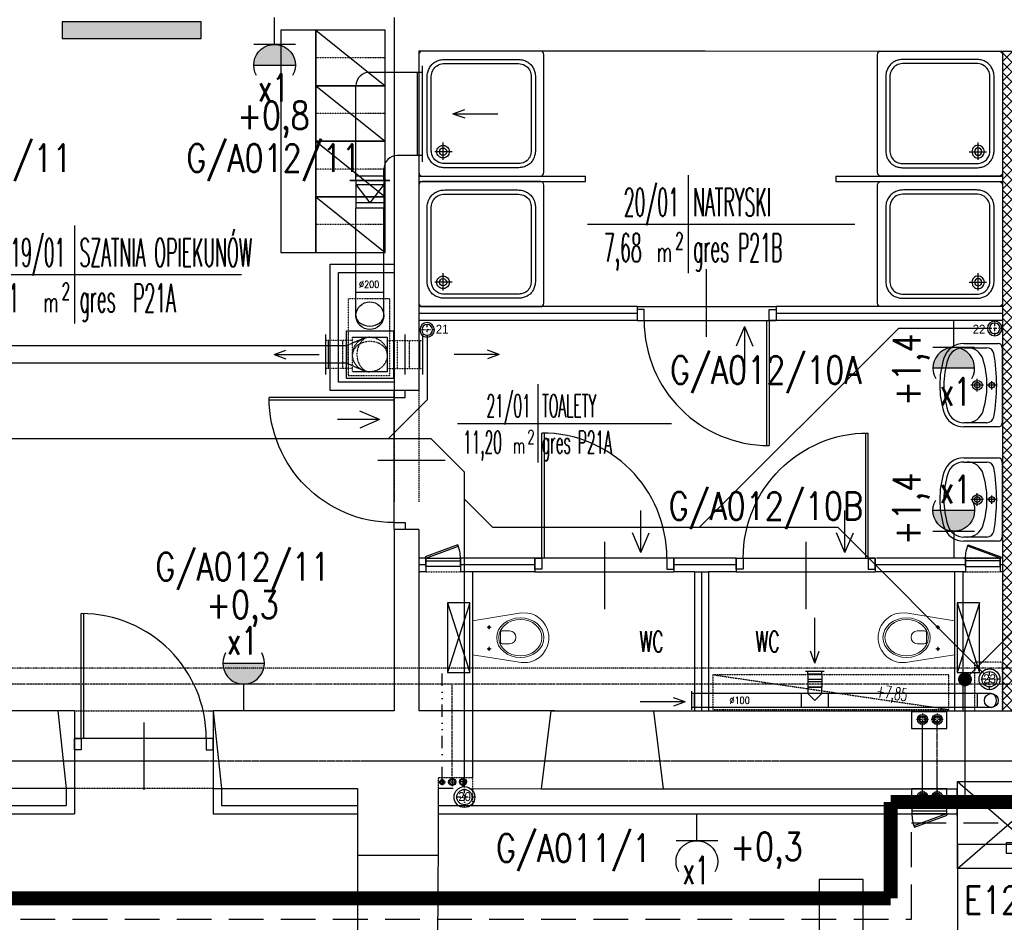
# Model space of a CAD drawing. Header units: inches. Extents: x -145354 to -97635, y 38777 to 78670.
# Tile 48 of 231: x -140438 to -139729, y 43575 to 44225. Entities that reach past the tile are written whole.
import ezdxf
from ezdxf.enums import TextEntityAlignment as Align

# ---------------------------------------------------------------- set-up
doc = ezdxf.new("R2010")
doc.units = ezdxf.units.IN
doc.header["$MEASUREMENT"] = 0
for name, pattern in [('00-inst$0$DASHDOT', [1, 0.5, -0.25, 0, -0.25]), ('CENTER', [2, 1.25, -0.25, 0.25, -0.25]), ('DASHDOT', [1, 0.5, -0.25, 0, -0.25]), ('DASHED', [0.75, 0.5, -0.25]), ('DASHED2', [0.375, 0.25, -0.125]), ('DIVIDE', [31.75, 12.7, -6.35, 0, -6.35, 0, -6.35])]:
    doc.linetypes.add(name, pattern=pattern)
doc.layers.get('0').update_dxf_attribs({"color": 101})
doc.layers.add('B-co-rury powrót', color=170, linetype='DASHED', lineweight=30)
doc.layers.add('ha_sc_proj', color=251, linetype='Continuous', lineweight=13)
for name, color, linetype in [('Drz---drzwi', 5, 'Continuous'), ('E-OPIS_POM', 6, 'Continuous'), ('E35', 6, 'Continuous'), ('E50', 3, 'Continuous'), ('E50_kor', 3, 'Continuous'), ('E90_kor', 6, 'Continuous'), ('Ins-kan', 54, 'Continuous'), ('Ins-went', 141, 'Continuous'), ('Ins-went-opis', 141, 'Continuous'), ('Ins-wod', 152, 'Continuous'), ('Mco-piony', 10, 'Continuous'), ('Mks-piony', 86, 'Continuous'), ('Mks-podposadzkowa', 230, 'Continuous'), ('Mw-cr-rury', 160, 'DIVIDE'), ('Mw-wc-rury', 160, 'DASHDOT'), ('Mwk-odnośniki', 8, 'Continuous'), ('Os-osie glowne', 8, 'CENTER'), ('piony_K_nr', 240, 'Continuous'), ('Sc-cegla pelna', 32, 'Continuous'), ('Sc-gazobeton', 45, 'Continuous'), ('Sc-gk', 120, 'Continuous'), ('Sc-gk-hatch', 8, 'Continuous'), ('Sc-nad', 5, 'DASHED2'), ('Sc-nadproza kon', 5, 'DASHED2'), ('Sc-systemowe', 150, 'Continuous'), ('stelaż_wc', 64, 'Continuous'), ('Suf-widok', 8, 'Continuous'), ('W-otwor-strop', 126, 'Continuous'), ('Wyp-grzejniki', 56, 'Continuous'), ('Wyp-meble', 155, 'Continuous'), ('Wyp-sanitar', 131, 'Continuous')]:
    doc.layers.add(name, color=color, linetype=linetype)
doc.styles.add('dwg_opis podstawowy', font='romans.shx', dxfattribs={"width": 0.9})
doc.styles.add('KA wymiar', font='romans.shx', dxfattribs={"width": 0.6})
doc.styles.add('ROMANS', font='romans', dxfattribs={"width": 0.85})
doc.styles.add('TYTUL2', font='ARIAL.TTF')
doc.linetypes.add('BATTING', pattern='A,0.0001,-0.1,[134,ltypeshp.shx,S=0.1,R=0,X=-0.1,Y=0],-0.2,[134,ltypeshp.shx,S=0.1,R=180,X=0.1,Y=0],-0.1', length=0.4001)

# ---------------------------------------------------------------- blocks, each defined once
blk = doc.blocks.new('pow')
for p, q in [((0, 0.523), (0, -0.523)), ((-1.075, 0), (1.78, 0))]:
    blk.add_line(p, q)
at = {"style": 'KA wymiar', "width": 0.6}
for s, height, p in [('2', 0.18, (-0.139, -0.27)), ('m', 0.21, (-0.333, -0.401))]:
    blk.add_text(s, height=height, dxfattribs=at).set_placement(p)
at = {"style": 'KA wymiar'}
for tag, width, p in [('01', 0.7, (-0.131, 0.084)), ('000.00', 0.6, (-0.364, -0.401))]:
    blk.add_attdef(tag, text='', height=0.3, dxfattribs=dict(at, width=width)).set_placement(p, align=Align.RIGHT)
blk.add_attdef('POMIESZCZENIE', (0.071, 0.084), '', height=0.3, dxfattribs=at)
at = {"style": 'KA wymiar', "width": 0.8}
blk.add_attdef('POSADZKA', (0.071, -0.401), '', height=0.3, dxfattribs=at)
blk = doc.blocks.new('g2')
at = {"layer": 'E35'}
blk.add_line((15, 19.27), (-15, 19.27), dxfattribs=at)
blk.add_arc((0, 34.27), 15, 150, 30, dxfattribs=at)
at = {"layer": 'E50'}
blk.add_line((0, 19.27), (0, 0), dxfattribs=at)
blk = doc.blocks.new('G1')
at = {"layer": 'E35'}
blk.add_hatch(color=256, dxfattribs=at).paths.add_polyline_path([(10, 22.85), (-10, 22.85, 1)])
for p, q in [((-10, 22.85), (10, 22.85)), ((10, 12.85), (-10, 12.85))]:
    blk.add_line(p, q, dxfattribs=at)
blk.add_arc((0, 22.85), 10, 150, 30, dxfattribs=at)
at = {"layer": 'E50'}
blk.add_line((0, 12.85), (0, 0), dxfattribs=at)
blk = doc.blocks.new('_kdfjgkfh')
at = {"linetype": 'Continuous'}
for p, q in [((40, 0), (0, 0)), ((0, 0), (0, -50)), ((0, -50), (40, 0)), ((40, -50), (40, 0)), ((0, -50), (40, -50))]:
    blk.add_line(p, q, dxfattribs=at)
at = {"linetype": 'DASHED', "ltscale": 0.2}
blk.add_line((20, 0), (20, -50), dxfattribs=at)
blk = doc.blocks.new('_DKGJHF')
at = {"ltscale": 7}
for p, q in [((-21.08, -77), (35.92, -77)), ((-5, -147.5), (-105, -147.5)), ((-5, -145.5), (-104.98, -145.5))]:
    blk.add_line(p, q, dxfattribs=at)
for points in [[(5, -7.5), (5, 0), (-5, 0), (-5, -7.5)], [(5, -155), (5, -147.5), (-5, -147.5), (-5, -155)]]:
    blk.add_lwpolyline(points, close=True, dxfattribs=at)
for points in [[(-45, -7.5), (-5, -7.5)], [(-5, -147.5), (-5, -7.5)]]:
    blk.add_lwpolyline(points, dxfattribs=at)
for centre, radius, start, end in [((-5, -7.5), 40, 180, 270), ((-5, -147.5), 100, 90, 180)]:
    blk.add_arc(centre, radius, start, end)
blk = doc.blocks.new('_0630_DRZWI_90')
at = {"ltscale": 7}
for p, q in [((5, 8), (5, 98)), ((6.8, 8), (6.8, 97.98))]:
    blk.add_line(p, q, dxfattribs=at)
at = {"ltscale": 25}
for p, q in [((50, 19.7), (50, -28.9)), ((5, 8), (0, 8)), ((0, 8), (5, 8)), ((0, 0), (0, 8)), ((95, 8), (5, 8)), ((5, 8), (5, 0)), ((95, 8), (95, 0)), ((100, 8), (95, 8)), ((100, 0), (100, 8)), ((5, 0), (0, 0)), ((5, 0), (0, 0)), ((95, 0), (100, 0)), ((95, 0), (100, 0))]:
    blk.add_line(p, q, dxfattribs=at)
at = {"ltscale": 7}
blk.add_arc((5, 8), 90, 0, 90, dxfattribs=at)
blk = doc.blocks.new('umywalka_60x45')
at = {"ltscale": 25}
for p, q in [((-27, 0), (27, 0)), ((-30, -27.72), (-30, -3)), ((0, -4.5), (0, -10.5)), ((30, -3), (30, -27.72)), ((-27, -27.72), (-27, -11.03)), ((3, -7.5), (-3, -7.5)), ((0, -13.5), (0, -22.5)), ((27, -11.03), (27, -27.72)), ((4.5, -18), (-4.5, -18))]:
    blk.add_line(p, q, dxfattribs=at)
for centre, radius in [((0, -7.5), 2), ((0, -18), 3.5), ((0, -18), 2)]:
    blk.add_circle(centre, radius, dxfattribs=at)
for centre, radius, start, end in [((27, -3), 3, 0, 90), ((-27, -3), 3, 90, 180), ((-22, -11.03), 5, 100.52627, 180), ((0, -129.43), 125.43, 79.47373, 100.52627), ((22, -11.03), 5, 0, 79.47373), ((-15, -25.28), 12, 107.3129, 180), ((0, -73.4), 62.4, 72.6871, 107.3129), ((15, -25.28), 12, 0, 72.6871), ((-15, -27.72), 15, 180, 252.6871), ((-15, -27.72), 12, 180, 252.6871), ((15, -27.72), 12, 287.3129, 0), ((15, -27.72), 15, 287.3129, 0), ((0, 20.4), 65.4, 252.6871, 287.3129), ((0, 20.4), 62.4, 252.6871, 287.3129)]:
    blk.add_arc(centre, radius, start, end, dxfattribs=at)
blk = doc.blocks.new('_gslkflhklgj')
at = {"linetype": '00-inst$0$DASHDOT', "ltscale": 5}
for p, q in [((0, -7.5), (0, 7.5)), ((7.5, 0), (-7.5, 0))]:
    blk.add_line(p, q, dxfattribs=at)
for radius in [7.5, 5.5]:
    blk.add_circle((0, 0), radius)
blk = doc.blocks.new('_KOLO_WC_PODWIESZONE')
at = {"lineweight": 0}
for p, q in [((-12.21, 0), (-17.15, -30.7)), ((-12.21, 0), (12.21, 0)), ((12.21, 0), (17.15, -30.7)), ((-8.01, -11.98), (-9.42, -11.98)), ((-8.01, -11.98), (-8.01, -10.54)), ((-8.01, -11.98), (-6.53, -11.98)), ((-8.01, -11.98), (-8.01, -13.41)), ((7.49, -11.98), (6.08, -11.98)), ((7.49, -11.98), (7.49, -10.54)), ((7.49, -11.98), (8.97, -11.98)), ((7.49, -11.98), (7.49, -13.41)), ((-3.5, -20.21), (4, -20.21)), ((-4.44, -21.51), (-4.44, -26.77)), ((4.94, -21.51), (4.94, -26.77)), ((-17.15, -30.7), (-17.82, -35.14)), ((-17.82, -35.14), (-17.77, -39.69)), ((17.15, -30.7), (17.82, -35.14)), ((17.82, -35.14), (17.77, -39.69)), ((-17.77, -39.69), (-17.51, -41.08)), ((-17.51, -41.08), (-17.12, -42.53)), ((-17.12, -42.53), (-16.6, -43.93)), ((17.12, -42.53), (16.6, -43.93)), ((17.51, -41.08), (17.12, -42.53)), ((17.77, -39.69), (17.51, -41.08)), ((-16.6, -43.93), (-15.97, -45.29)), ((-15.97, -45.29), (-15.22, -46.59)), ((-15.22, -46.59), (-14.37, -47.83)), ((-14.37, -47.83), (-13.41, -48.99)), ((-13.41, -48.99), (-11.77, -50.6)), ((13.41, -48.99), (11.77, -50.6)), ((14.37, -47.83), (13.41, -48.99)), ((15.22, -46.59), (14.37, -47.83)), ((15.97, -45.29), (15.22, -46.59)), ((16.6, -43.93), (15.97, -45.29)), ((-11.77, -50.6), (-10, -51.94)), ((-10, -51.94), (-8.71, -52.72)), ((-8.71, -52.72), (-6.54, -53.77)), ((-6.54, -53.77), (-5.07, -54.25)), ((-5.07, -54.25), (-3.02, -54.72)), ((-3.02, -54.72), (-1.52, -54.92)), ((-1.52, -54.92), (0, -55)), ((1.52, -54.92), (0, -55)), ((3.02, -54.72), (1.52, -54.92)), ((5.07, -54.25), (3.02, -54.72)), ((6.54, -53.77), (5.07, -54.25)), ((8.71, -52.72), (6.54, -53.77)), ((10, -51.94), (8.71, -52.72)), ((11.77, -50.6), (10, -51.94))]:
    blk.add_line(p, q, dxfattribs=at)
for centre, radius, start, end in [((-3.24, -21.39), 1.2, 102.23395, 185.88986), ((3.75, -21.39), 1.2, 354.11014, 77.76605), ((0.25, -26.54), 4.7, 182.80221, 357.19779)]:
    blk.add_arc(centre, radius, start, end, dxfattribs=at)
for centre in [(-8.01, -11.98), (7.49, -11.98)]:
    blk.add_ellipse(centre, major_axis=(0.599, 0.599), ratio=1, start_param=5.497787, end_param=11.780972, dxfattribs=at)
for major_axis, ratio in [((0, -17), 0.838235), ((0, -15.54), 0.845174)]:
    blk.add_ellipse((0.05, -34.5), major_axis=major_axis, ratio=ratio, dxfattribs=at)
blk = doc.blocks.new('brod_90x90')
at = {"layer": 'Wyp-sanitar'}
for points in [[(17.53, -14.96), (17.53, 70.05), (17.32, 71.02), (16.77, 71.8), (15.96, 72.31), (14.99, 72.5), (-69.94, 72.5), (-70.9, 72.31), (-71.71, 71.79), (-72.27, 71.01), (-72.47, 70.05), (-72.47, -14.96), (-72.27, -15.95), (-71.73, -16.75), (-70.93, -17.3), (-69.94, -17.5), (14.99, -17.5), (15.99, -17.3), (16.79, -16.76), (17.33, -15.95)], [(-53.82, 66.5), (-1.14, 66.5), (-0.23, 66.48), (0.65, 66.41), (1.49, 66.29), (2.31, 66.13), (3.09, 65.93), (3.85, 65.68), (4.57, 65.39), (5.26, 65.07), (5.92, 64.7), (6.54, 64.3), (7.13, 63.86), (7.68, 63.39), (8.2, 62.89), (8.68, 62.35), (9.13, 61.78), (9.54, 61.18), (9.92, 60.56), (10.25, 59.9), (10.55, 59.22), (10.81, 58.51), (11.03, 57.78), (11.21, 57.03), (11.36, 56.26), (11.46, 55.46), (11.52, 54.65), (11.53, 53.82), (11.53, 53.82), (11.53, 1.18), (11.52, 0.37), (11.46, -0.42), (11.36, -1.2), (11.21, -1.96), (11.03, -2.7), (10.81, -3.42), (10.55, -4.13), (10.25, -4.8), (9.92, -5.46), (9.54, -6.09), (9.13, -6.69), (8.68, -7.26), (8.2, -7.81), (7.68, -8.32), (7.12, -8.8), (6.53, -9.24), (5.91, -9.65), (5.25, -10.02), (4.57, -10.36), (3.84, -10.65), (3.09, -10.91), (2.31, -11.12), (1.49, -11.28), (0.64, -11.4), (-0.23, -11.47), (-1.14, -11.5), (-1.14, -11.5), (-53.82, -11.5), (-54.7, -11.47), (-55.56, -11.39), (-56.4, -11.26), (-57.21, -11.08), (-57.99, -10.86), (-58.75, -10.58), (-59.48, -10.27), (-60.17, -9.91), (-60.84, -9.51), (-61.48, -9.07), (-62.08, -8.59), (-62.65, -8.07), (-63.18, -7.52), (-63.68, -6.94), (-64.14, -6.33), (-64.56, -5.68), (-64.94, -5.01), (-65.28, -4.31), (-65.58, -3.59), (-65.84, -2.84), (-66.05, -2.08), (-66.22, -1.29), (-66.34, -0.48), (-66.41, 0.34), (-66.44, 1.18), (-66.44, 53.82), (-66.41, 54.66), (-66.34, 55.48), (-66.22, 56.29), (-66.05, 57.08), (-65.84, 57.85), (-65.58, 58.6), (-65.28, 59.32), (-64.94, 60.02), (-64.56, 60.69), (-64.14, 61.34), (-63.68, 61.95), (-63.19, 62.53), (-62.65, 63.08), (-62.09, 63.59), (-61.48, 64.07), (-60.85, 64.51), (-60.18, 64.91), (-59.48, 65.27), (-58.75, 65.59), (-58, 65.86), (-57.21, 66.09), (-56.4, 66.26), (-55.56, 66.39), (-54.7, 66.47), (-53.82, 66.5)], [(-1.17, 63.5), (0.06, 63.45), (1.11, 63.3), (2.1, 63.07), (3.04, 62.76), (3.93, 62.36), (4.77, 61.86), (5.57, 61.24), (6.32, 60.49), (7, 59.56), (7.54, 58.59), (7.95, 57.56), (8.27, 56.45), (8.41, 55.56), (8.5, 54.69), (8.53, 53.79), (8.52, 0.64), (8.44, -0.39), (8.27, -1.32), (8.03, -2.21), (7.73, -3.05), (7.36, -3.85), (6.92, -4.6), (6.39, -5.3), (5.79, -5.95), (5.1, -6.55), (4.32, -7.11), (3.12, -7.7), (1.91, -8.11), (0.61, -8.38), (0.01, -8.44), (-0.57, -8.48), (-1.17, -8.5), (-54.37, -8.49), (-55.42, -8.38), (-56.43, -8.17), (-57.38, -7.88), (-58.27, -7.5), (-59.1, -7.05), (-59.87, -6.5), (-60.59, -5.87), (-61.26, -5.13), (-61.88, -4.31), (-62.46, -3.24), (-62.89, -2.16), (-63.19, -1.04), (-63.39, 0.16), (-63.44, 1.22), (-63.42, 54.33), (-63.28, 55.55), (-63.03, 56.7), (-62.65, 57.82), (-62.12, 58.93), (-61.47, 59.88), (-60.76, 60.71), (-59.95, 61.45), (-59.02, 62.11), (-58.03, 62.62), (-57.03, 63), (-56, 63.27), (-54.9, 63.45), (-53.78, 63.5)], [(0, 4.47), (0.93, 4.38), (1.79, 4.13), (2.55, 3.72), (3.21, 3.18), (3.75, 2.54), (4.16, 1.8), (4.41, 1), (4.5, 0.14), (4.41, -0.83), (4.16, -1.71), (3.75, -2.51), (3.21, -3.19), (2.55, -3.75), (1.79, -4.17), (0.93, -4.43), (0, -4.53), (-0.93, -4.43), (-1.79, -4.17), (-2.55, -3.75), (-3.21, -3.19), (-3.75, -2.51), (-4.16, -1.71), (-4.41, -0.83), (-4.5, 0.14), (-4.41, 1), (-4.16, 1.8), (-3.75, 2.54), (-3.21, 3.18), (-2.55, 3.72), (-1.79, 4.13), (-0.93, 4.38)], [(0, -2.65), (-1.02, -2.44), (-1.85, -1.88), (-2.42, -1.05), (-2.62, -0.03), (-2.42, 1), (-1.85, 1.83), (-1.02, 2.39), (0, 2.6), (1.02, 2.39), (1.85, 1.83), (2.42, 1), (2.62, -0.03), (2.42, -1.05), (1.85, -1.88), (1.02, -2.44)]]:
    blk.add_lwpolyline(points, close=True, dxfattribs=at)
for points in [[(5.92, 0), (-6.53, 0)], [(0, 6.43), (0, -6.07)]]:
    blk.add_lwpolyline(points, dxfattribs=at)
blk = doc.blocks.new('ks110')
at = {"layer": 'Mks-piony', "color": 8, "linetype": '00-inst$0$DASHDOT', "ltscale": 5}
for p, q in [((654.2, 3069.7), (669.2, 3069.7)), ((661.7, 3062.2), (661.7, 3077.2))]:
    blk.add_line(p, q, dxfattribs=at)
at = {"layer": 'Mks-piony', "color": 8}
blk.add_circle((661.7, 3069.7), 7.5, dxfattribs=at)
at = {"layer": 'Mks-piony'}
blk.add_circle((661.7, 3069.7), 5.5, dxfattribs=at)
blk = doc.blocks.new('_vxkdjhgkljhkgjhk')
for q in [(14.01, 6.02), (30.24, 0)]:
    blk.add_line((0, 0), q)
blk = doc.blocks.new('pion_woda')
at = {"layer": 'Ins-wod'}
for p, q in [((3, 0), (-3, 0)), ((0, 3), (0, -3))]:
    blk.add_line(p, q, dxfattribs=at)
for centre, radius in [((0, 0.02), 2.55), ((0, 0), 2)]:
    blk.add_circle(centre, radius, dxfattribs=at)
blk = doc.blocks.new('pion_mały')
at = {"layer": 'Ins-wod'}
for p, q in [((0, 2.08), (0, -2.12)), ((2.1, -0.02), (-2.1, -0.02))]:
    blk.add_line(p, q, dxfattribs=at)
for centre, radius in [((0, 0), 1.79), ((0, -0.02), 1.4)]:
    blk.add_circle(centre, radius, dxfattribs=at)
blk = doc.blocks.new('WW_piony')
for name, p in [('pion_mały', (0, 0)), ('pion_woda', (7.18, 0.12)), ('pion_woda', (14.93, 0.15))]:
    blk.add_blockref(name, p)
blk = doc.blocks.new('rewizja')
at = {"layer": 'Wyp-meble'}
for p, q in [((-25, 6), (-25, 0)), ((-25, 6), (0, 6)), ((-25, 4), (-25, 2)), ((0, 2), (-25, 2)), ((0, 6), (0, 0)), ((0, 0), (-25, 0))]:
    blk.add_line(p, q, dxfattribs=at)
blk.add_lwpolyline([(-23.15, -9.49), (0.34, -0.94), (0, 0), (-23.49, -8.55)], close=True, dxfattribs=at)
blk.add_arc((0, 0), 25, 180, 202.29244, dxfattribs=at)
blk = doc.blocks.new('0630_STRZAŁKA')
at = {"ltscale": 0.5}
for points in [[(0, 0), (-3.03, -8.56)], [(0, 0), (0, -32.43)], [(0, 0), (3.03, -8.56)]]:
    blk.add_lwpolyline(points, dxfattribs=at)
blk = doc.blocks.new('*U130')
at = {"color": 0, "linetype": 'ByBlock', "lineweight": -2}
blk.add_circle((0, 0), 100, dxfattribs=at)
at = {"color": 4, "linetype": 'Continuous'}
blk.add_ellipse((0, 0), major_axis=(0, 100), ratio=0.75, start_param=3.141593, end_param=6.283185, dxfattribs=at)
blk = doc.blocks.new('pco')
at = {"layer": 'Mco-piony', "color": 9, "linetype": 'DASHDOT', "ltscale": 3}
for p, q in [((-2599.38, -14.34), (-2610.28, -14.34)), ((-2604.83, -19.79), (-2604.83, -8.89))]:
    blk.add_line(p, q, dxfattribs=at)
at = {"layer": 'Mco-piony', "color": 9}
blk.add_circle((-2604.83, -14.34), 4.53, dxfattribs=at)
at = {"layer": 'Mco-piony'}
blk.add_circle((-2604.83, -14.34), 3.2, dxfattribs=at)
at = {"layer": 'Mco-piony', "color": 8}
blk.add_circle((-2604.83, -14.34), 2.6, dxfattribs=at)
blk = doc.blocks.new('grzejnik_100')
at = {"layer": 'Wyp-grzejniki'}
h = blk.add_hatch(dxfattribs=at)
h.set_pattern_fill('DOTS', color=256, scale=0.5, style=0)
h.set_pattern_definition([(0, (-77492.90915, 37823.9399), (0.396875, 0.79375), [0, -0.79375])])
h.paths.add_polyline_path([(0, -100), (12, -100), (12, 0), (0, 0)])
blk.add_lwpolyline([(12, 0), (0, 0), (0, -100), (12, -100)], close=True, dxfattribs=at)

msp = doc.modelspace()

# ---------------------------------------------------------------- hatches: boundary and pattern name
at = {"layer": 'ha_sc_proj', "linetype": 'Continuous', "ltscale": 10}
h = msp.add_hatch(dxfattribs=at)
h.set_pattern_fill('ANSI37', color=256, scale=40, style=0)
h.set_pattern_definition([(45, (0.613, 0), (-3.5355339, 3.5355339), []), (135, (0.613, 0), (-3.5355339, -3.5355339), [])])
h.paths.add_polyline_path([(-139718.37, 44202.13), (-139730.37, 44202.13), (-139730.37, 43727.16), (-139718.37, 43727.16)])

# ---------------------------------------------------------------- linework, layer by layer
at = {"color": 4, "linetype": 'Continuous'}
for p, q in [((-140151.75, 44186.95, -2), (-140151.75, 44126.95, -2)), ((-140148.25, 44191.45, -2), (-140148.25, 44122.45, -2)), ((-140217.62, 43969.17), (-140217.62, 43998.17)), ((-140215.62, 43973.67), (-140215.62, 43993.67)), ((-140150.1, 43993.67), (-140150.1, 43973.67)), ((-140148.1, 43998.17), (-140148.1, 43969.17)), ((-140202.85, 43989.92), (-140202.85, 43977.42))]:
    msp.add_line(p, q, dxfattribs=at)
at = {"color": 1, "linetype": 'Continuous', "lineweight": -2}
msp.add_line((-140200.42, 44108.95, -2), (-140171.42, 44108.95, -2), dxfattribs=at)
at = {"color": 5, "linetype": 'Continuous', "lineweight": -2}
for p, q in [((-140160.4, 43969.17), (-140160.4, 43998.17)), ((-140202.85, 43977.42), (-140202.85, 43989.92))]:
    msp.add_line(p, q, dxfattribs=at)
at = {"color": 3, "linetype": 'Continuous', "lineweight": -2}
msp.add_line((-139952.02, 43739.65), (-139952.02, 43729.65), dxfattribs=at)
at = {"layer": 'B-co-rury powrót'}
msp.add_line((-139777.35, 43665.46, 0), (-139777.35, 43721, 0), dxfattribs=at)
at = {"layer": 'E35'}
for p, q in [((-139617.74, 43889.4), (-139757.3, 43749.85)), ((-139762.71, 43613.65), (-139690.62, 43676.31)), ((-139762.71, 43676.31), (-139690.62, 43613.65))]:
    msp.add_line(p, q, dxfattribs=at)
msp.add_lwpolyline([(-139762.71, 43676.31), (-139690.62, 43676.31), (-139690.62, 43613.65), (-139762.71, 43613.65)], close=True, dxfattribs=at)
at = {"layer": 'E50', "const_width": 5}
msp.add_lwpolyline([(-139759.8, 43749.85, 1), (-139754.8, 43749.85, 1)], format="xyb", close=True, dxfattribs=at)
at = {"layer": 'E50_kor'}
msp.add_line((-139757.3, 43749.85), (-139757.3, 43661.64), dxfattribs=at)
at = {"layer": 'E50_kor', "linetype": 'DASHED2', "ltscale": 100}
for p, q in [((-139795.79, 43646.64), (-139660.87, 43646.64)), ((-139795.79, 43577.28), (-139795.79, 43646.64)), ((-142312.46, 43577.28), (-139795.79, 43577.28))]:
    msp.add_line(p, q, dxfattribs=at)
at = {"layer": 'E50_kor', "const_width": 10}
for points in [[(-139810.79, 43661.64), (-139645.87, 43661.64)], [(-139810.79, 43592.28), (-139810.79, 43661.64)], [(-142322.46, 43592.28), (-139810.79, 43592.28)]]:
    msp.add_lwpolyline(points, dxfattribs=at)
at = {"layer": 'E90_kor', "ltscale": 15}
msp.add_lwpolyline([(-139810.32, 43566.44), (-139830.65, 43566.44), (-139830.65, 43605.84), (-139862.26, 43605.84), (-139862.26, 43566.44), (-140011.75, 43566.44)], dxfattribs=at)
at = {"layer": 'Ins-went'}
for p, q in [((-140185.92, 44186.95, -2), (-140148.25, 44186.95, -2)), ((-140195.92, 44108.95, -2), (-140195.92, 44176.95, -2)), ((-140148.25, 44126.95, -2), (-140165.92, 44126.95, -2)), ((-140175.92, 44108.95, -2), (-140175.92, 44116.95, -2)), ((-140171.42, 44108.95, -2), (-140200.42, 44108.95, -2)), ((-140175.92, 44111.95, -2), (-140195.92, 44111.95, -2)), ((-140195.92, 44108.95, -2), (-140195.92, 44105.95, -2)), ((-140175.92, 44108.95, -2), (-140175.92, 44105.95, -2)), ((-140195.92, 44105.95, -2), (-140175.92, 44105.95, -2)), ((-140195.92, 44105.95, -2), (-140195.92, 44092.95, -2)), ((-140195.92, 44105.95, -2), (-140185.92, 44092.95, -2)), ((-140175.92, 44105.95, -2), (-140185.92, 44092.95, -2)), ((-140175.92, 44105.95, -2), (-140175.92, 44092.95, -2)), ((-140195.92, 44092.95, -2), (-140195.92, 44088.95, -2)), ((-140175.92, 44092.95, -2), (-140195.92, 44092.95, -2)), ((-140175.92, 44092.95, -2), (-140175.92, 44088.95, -2)), ((-140175.92, 44088.95, -2), (-140195.92, 44088.95, -2)), ((-140195.92, 44028.65, -2), (-140175.92, 44028.65, -2)), ((-140195.92, 44011.65, -2), (-140195.92, 44028.65, -2)), ((-140175.92, 44011.65, -2), (-140175.92, 44028.65, -2)), ((-140202.85, 43966.67), (-140202.85, 44000.67)), ((-140202.85, 44000.67), (-140168.85, 44000.67)), ((-140168.85, 44000.67), (-140168.85, 43966.67)), ((-140198.35, 43996.17), (-140173.35, 43996.17)), ((-140173.35, 43996.17), (-140173.35, 43971.17)), ((-140202.85, 43966.67), (-140168.85, 43966.67)), ((-140173.35, 43971.17), (-140198.35, 43971.17)), ((-139872.19, 43755.65), (-139858.69, 43755.65)), ((-139870.44, 43753.65), (-139870.44, 43755.65)), ((-139860.44, 43753.65), (-139870.44, 43753.65)), ((-139870.44, 43753.65), (-139860.44, 43753.65)), ((-139870.44, 43753.65), (-139870.44, 43744.15)), ((-139860.44, 43753.65), (-139860.44, 43755.65)), ((-139860.44, 43753.65), (-139860.44, 43744.15)), ((-139860.44, 43749.65), (-139870.44, 43749.65)), ((-139860.44, 43748.15), (-139870.44, 43748.15)), ((-139954.02, 43727.9), (-139954.02, 43741.4)), ((-139952.02, 43739.65), (-139954.02, 43739.65)), ((-139738.37, 43739.65), (-139952.02, 43739.65)), ((-139952.02, 43729.65), (-139952.02, 43739.65)), ((-139874.94, 43729.65), (-139874.94, 43739.65)), ((-139870.44, 43744.15), (-139860.44, 43744.15)), ((-139870.44, 43744.15), (-139870.44, 43739.65)), ((-139860.44, 43744.15), (-139870.44, 43744.15)), ((-139870.44, 43739.65), (-139865.44, 43734.65)), ((-139865.44, 43734.65), (-139860.44, 43739.65)), ((-139860.44, 43739.65), (-139860.44, 43744.15)), ((-139855.94, 43739.65), (-139855.94, 43729.65)), ((-139748.37, 43729.65), (-139748.37, 43739.65)), ((-139738.37, 43739.65), (-139748.37, 43739.65)), ((-139952.02, 43729.65), (-139954.02, 43729.65)), ((-139738.37, 43729.65), (-139952.02, 43729.65)), ((-139738.37, 43729.65), (-139748.37, 43729.65))]:
    msp.add_line(p, q, dxfattribs=at)
at = {"layer": 'Ins-went', "linetype": 'DASHED', "ltscale": 0.2}
for p, q in [((-140198.35, 43993.67), (-140217.62, 43993.67)), ((-140205.35, 43973.67), (-140205.35, 43993.67)), ((-140198.35, 43971.17), (-140198.35, 43996.17)), ((-140173.35, 43993.67), (-140148.1, 43993.67)), ((-140166.35, 43993.67), (-140166.35, 43973.67)), ((-140157.4, 43973.67), (-140157.4, 43993.67)), ((-140198.35, 43973.67), (-140217.62, 43973.67)), ((-140173.35, 43973.67), (-140148.1, 43973.67))]:
    msp.add_line(p, q, dxfattribs=at)
at = {"layer": 'Ins-went', "linetype": 'DASHED', "ltscale": 0.5}
for p, q in [((-140190.83, 43995.14), (-140202.85, 43989.92)), ((-140202.85, 43989.92), (-140572.31, 43989.92)), ((-140202.85, 43977.42), (-140572.31, 43977.42)), ((-140190.83, 43972.21), (-140202.85, 43977.42))]:
    msp.add_line(p, q, dxfattribs=at)
at = {"layer": 'Ins-went'}
for points in [[(-140195.92, 44011.65), (-140195.92, 44088.95)], [(-140175.92, 44011.65), (-140175.92, 44088.95)]]:
    msp.add_lwpolyline(points, dxfattribs=at)
for centre, radius in [((-140185.92, 44011.65, -2), 10), ((-139738.37, 43734.65), 5)]:
    msp.add_circle(centre, radius, dxfattribs=at)
at = {"layer": 'Ins-went', "linetype": 'DASHED', "ltscale": 0.2}
msp.add_circle((-140185.85, 43983.67), 12.5, dxfattribs=at)
at = {"layer": 'Ins-went'}
for centre in [(-140185.92, 44176.95, -2), (-140165.92, 44116.95, -2)]:
    msp.add_arc(centre, 10, 90, 180, dxfattribs=at)
at = {"layer": 'Ins-went', "linetype": 'DASHED', "ltscale": 0.2}
for major_axis in [(-12.5, 0), (0, -12.5)]:
    msp.add_ellipse((-140185.85, 43983.67), major_axis=major_axis, ratio=0.75, start_param=3.141593, end_param=6.283185, dxfattribs=at)
at = {"layer": 'Ins-went'}
msp.add_ellipse((-139738.37, 43734.65), major_axis=(0, 5), ratio=0.75, start_param=3.141593, end_param=6.283185, dxfattribs=at)
at = {"layer": 'Mco-piony'}
msp.add_line((-139787.88, 43665.46, 0), (-139787.88, 43721, 0), dxfattribs=at)
at = {"layer": 'Mks-podposadzkowa'}
for p, q in [((-139805.28, 44002.49), (-139948.68, 43859.09)), ((-139739.79, 44002.49), (-139805.28, 44002.49)), ((-140144.72, 43997.55), (-140144.72, 43950.96)), ((-140144.72, 43950.96), (-140172.53, 43923.14)), ((-140569.72, 43923.14), (-140141.93, 43923.14)), ((-140117.8, 43899.01), (-140141.93, 43923.14)), ((-140117.8, 43672.61), (-140117.8, 43899.01)), ((-140097.32, 43859.09), (-140117.8, 43879.56)), ((-139848.71, 43859.09), (-140097.32, 43859.09)), ((-139743.48, 43753.85), (-139848.71, 43859.09))]:
    msp.add_line(p, q, dxfattribs=at)
at = {"layer": 'Mw-cr-rury', "ltscale": 0.03}
msp.add_line((-139252.46, 43757.86), (-141699.44, 43757.86), dxfattribs=at)
at = {"layer": 'Mw-cr-rury', "ltscale": 0.7}
msp.add_line((-140133.81, 43677.92), (-140133.81, 43757.86), dxfattribs=at)
at = {"layer": 'Mw-wc-rury'}
for p, q in [((-139268.39, 43746.31), (-141714.75, 43746.31)), ((-140126.63, 43677.96), (-140126.63, 43746.31))]:
    msp.add_line(p, q, dxfattribs=at)
at = {"layer": 'Mwk-odnośniki', "linetype": 'Continuous'}
for points in [[(-139795.78, 43726.5), (-139795.78, 43714.52), (-139770.34, 43714.52), (-139770.34, 43726.5)], [(-139795.78, 43670.96), (-139795.78, 43658.98), (-139770.34, 43658.98), (-139770.34, 43670.96)]]:
    msp.add_lwpolyline(points, close=True, dxfattribs=at)
at = {"layer": 'Os-osie glowne'}
msp.add_lwpolyline([(-143378.77, 43691.16), (-138190.25, 43691.16)], dxfattribs=at)
at = {"layer": 'Sc-cegla pelna'}
for p, q in [((-140168.47, 44226.16), (-140168.47, 43957.65)), ((-140150.66, 44202.16), (-140150.66, 43957.65)), ((-139944.37, 44202.16), (-139718.37, 44202.13)), ((-139730.37, 44202.13), (-139730.37, 43727.16)), ((-139730.37, 44202.13), (-139718.37, 44202.13)), ((-140150.66, 43957.65), (-140168.47, 43957.65)), ((-140168.47, 43857.65), (-140168.47, 43727.16)), ((-140150.66, 43857.65), (-140168.47, 43857.65)), ((-140150.66, 43857.65), (-140150.66, 43727.16)), ((-140111.78, 43678.98), (-140111.78, 43727.16)), ((-139981.63, 43727.16), (-139370.8, 43727.16)), ((-139730.37, 43727.16), (-139718.37, 43727.16)), ((-140292.72, 43671.19), (-140194.78, 43671.18)), ((-140114.11, 43671.17), (-140062.64, 43671.16)), ((-139974.65, 43671.16), (-139762.95, 43671.16)), ((-139762.72, 43631.16), (-139762.95, 43671.16)), ((-139762.72, 43631.16), (-139692.72, 43631.16))]:
    msp.add_line(p, q, dxfattribs=at)
for points in [[(-140150.66, 44202.16), (-139944.37, 44202.16)], [(-140410.72, 43727.16), (-140551.46, 43727.16)], [(-140410.72, 43727.16), (-140404.72, 43671.21), (-140535.31, 43671.23)], [(-140168.47, 43727.16), (-140298.72, 43727.16)], [(-140298.72, 43727.16), (-140292.72, 43671.19)], [(-140052.66, 43727.16), (-140150.66, 43727.16)], [(-140055.66, 43727.16), (-140062.64, 43671.16)], [(-139981.63, 43727.16), (-139974.65, 43671.16)], [(-140194.78, 43671.18), (-140194.78, 43623.18)], [(-140125.94, 43671.17), (-140136.78, 43671.17), (-140136.78, 43623.18)], [(-140194.78, 43623.18), (-140136.78, 43623.18)]]:
    msp.add_lwpolyline(points, dxfattribs=at)
at = {"layer": 'Sc-gazobeton'}
for p, q in [((-140398.72, 43727.16), (-140410.72, 43727.16)), ((-140398.72, 43727.16), (-140398.72, 43671.21)), ((-140298.72, 43727.16), (-140298.72, 43671.2)), ((-140398.72, 43671.21), (-140404.72, 43671.21)), ((-140298.72, 43671.2), (-140292.72, 43671.19))]:
    msp.add_line(p, q, dxfattribs=at)
for points in [[(-140055.66, 43727.16), (-139981.63, 43727.16)], [(-140062.64, 43671.16), (-139974.65, 43671.16)]]:
    msp.add_lwpolyline(points, dxfattribs=at)
at = {"layer": 'Sc-gk'}
for p, q in [((-140214.47, 43957.65), (-140214.47, 44048.65)), ((-140214.47, 44048.65), (-140168.47, 44048.65)), ((-140208.47, 43963.65), (-140208.47, 44042.65)), ((-140208.47, 44042.65), (-140168.47, 44042.65)), ((-139993.37, 44018.13), (-140150.66, 44018.13)), ((-139993.37, 44018.13), (-139993.37, 44008.13)), ((-139893.37, 44018.13), (-139893.37, 44008.13)), ((-139730.37, 44018.13), (-139893.37, 44018.13)), ((-139993.37, 44008.13), (-140150.66, 44008.13)), ((-139730.37, 44008.13), (-139893.37, 44008.13)), ((-140168.47, 43963.65), (-140208.47, 43963.65)), ((-140168.47, 43957.65), (-140214.47, 43957.65)), ((-140145.66, 43837.16), (-140150.66, 43837.16)), ((-140145.66, 43837.16), (-140145.66, 43827.16)), ((-140067.02, 43837.16), (-140120.66, 43837.16)), ((-140120.66, 43837.16), (-140120.66, 43827.16)), ((-140067.02, 43837.16), (-140067.02, 43827.16)), ((-139922.02, 43837.16), (-139967.02, 43837.16)), ((-139967.02, 43837.16), (-139967.02, 43827.16)), ((-139922.02, 43837.16), (-139922.02, 43827.16)), ((-139822.02, 43837.16), (-139822.02, 43827.16)), ((-139756.87, 43837.16), (-139821.02, 43837.16)), ((-139756.87, 43837.16), (-139756.87, 43827.16)), ((-139730.37, 43837.16), (-139731.87, 43837.16)), ((-139731.87, 43837.16), (-139731.87, 43827.16)), ((-140145.66, 43827.16), (-140150.66, 43827.16)), ((-140067.02, 43827.16), (-140120.66, 43827.16)), ((-140118.02, 43827.16), (-140118.02, 43727.16)), ((-140112.02, 43827.16), (-140112.02, 43727.16)), ((-139952.02, 43827.16), (-139967.02, 43827.16)), ((-139952.02, 43827.16), (-139952.02, 43727.16)), ((-139952.02, 43827.16), (-139942.02, 43827.16)), ((-139922.02, 43827.16), (-139942.02, 43827.16)), ((-139942.02, 43827.16), (-139942.02, 43727.16)), ((-139756.87, 43827.16), (-139822.02, 43827.16)), ((-139764.87, 43827.16), (-139764.87, 43727.16)), ((-139758.87, 43827.16), (-139758.87, 43727.16)), ((-139730.37, 43827.16), (-139731.87, 43827.16)), ((-140404.72, 43671.21), (-140404.72, 43658.98)), ((-140398.72, 43671.21), (-140398.72, 43652.98)), ((-140298.72, 43671.2), (-140298.72, 43652.98)), ((-140292.72, 43671.2), (-140292.72, 43658.98)), ((-140712.72, 43652.98), (-140398.72, 43652.98)), ((-140706.72, 43658.98), (-140404.72, 43658.98)), ((-140298.72, 43652.98), (-140194.78, 43652.98)), ((-140292.72, 43658.98), (-140194.78, 43658.98)), ((-140136.78, 43658.98), (-139762.88, 43658.98)), ((-140136.78, 43652.98), (-139762.84, 43652.98))]:
    msp.add_line(p, q, dxfattribs=at)
at = {"layer": 'Sc-gk', "linetype": 'DASHED2', "ltscale": 0.3}
for p, q in [((-140145.66, 43837.16), (-140120.66, 43837.16)), ((-139758.87, 43837.16), (-139731.87, 43837.16)), ((-140145.66, 43827.16), (-140120.66, 43827.16)), ((-139758.87, 43827.16), (-139731.87, 43827.16))]:
    msp.add_line(p, q, dxfattribs=at)
at = {"layer": 'Sc-gk-hatch', "linetype": 'BATTING', "ltscale": 0.22}
for p, q in [((-139993.37, 44013.13), (-140150.66, 44013.13)), ((-139730.37, 44013.13), (-139892.64, 44013.13)), ((-140145.66, 43832.16), (-140150.66, 43832.16)), ((-140067.02, 43832.16), (-140120.66, 43832.16)), ((-139922.02, 43832.16), (-139967.02, 43832.16)), ((-139756.87, 43832.16), (-139822.02, 43832.16)), ((-139730.37, 43832.16), (-139731.87, 43832.16)), ((-139947.02, 43827.16), (-139947.02, 43727.16))]:
    msp.add_line(p, q, dxfattribs=at)
at = {"layer": 'Sc-nad'}
for p, q in [((-139993.37, 44018.13), (-139893.37, 44018.13)), ((-140067.02, 43827.16), (-139967.02, 43827.16)), ((-139922.02, 43827.16), (-139822.02, 43827.16))]:
    msp.add_line(p, q, dxfattribs=at)
at = {"layer": 'Sc-nad', "ltscale": 4}
for p, q in [((-140168.47, 43957.65), (-140168.47, 43877.65)), ((-140150.66, 43957.65), (-140150.66, 43877.65))]:
    msp.add_line(p, q, dxfattribs=at)
at = {"layer": 'Sc-nad'}
for points in [[(-139762.72, 43631.16), (-139762.71, 43477.16)], [(-140194.78, 43623.18), (-140194.78, 43483.18)], [(-140136.78, 43623.18), (-140137.72, 43483.18)]]:
    msp.add_lwpolyline(points, dxfattribs=at)
at = {"layer": 'Sc-nadproza kon', "linetype": 'DASHDOT', "ltscale": 0.5}
for points in [[(-140398.72, 43727.16), (-140298.72, 43727.16)], [(-140298.72, 43671.2), (-140398.72, 43671.21)]]:
    msp.add_lwpolyline(points, dxfattribs=at)
at = {"layer": 'Sc-systemowe'}
for p, q in [((-140150.66, 44112.13), (-140030.66, 44112.13)), ((-140150.66, 44108.13), (-140030.66, 44108.13)), ((-140030.66, 44108.13), (-140030.66, 44112.13)), ((-139850.37, 44112.13), (-139730.37, 44112.13)), ((-139850.37, 44112.13), (-139850.37, 44108.13)), ((-139850.37, 44108.13), (-139730.37, 44108.13))]:
    msp.add_line(p, q, dxfattribs=at)
at = {"layer": 'stelaż_wc', "ltscale": 5}
for p, q in [((-140130.02, 43804.81), (-140114.02, 43754.81)), ((-140114.02, 43804.81), (-140130.02, 43754.81)), ((-139762.87, 43804.81), (-139746.87, 43754.81)), ((-139746.87, 43804.81), (-139762.87, 43754.81))]:
    msp.add_line(p, q, dxfattribs=at)
for points in [[(-140114.02, 43754.81), (-140114.02, 43804.81), (-140130.02, 43804.81), (-140130.02, 43754.81)], [(-139746.87, 43754.81), (-139746.87, 43804.81), (-139762.87, 43804.81), (-139762.87, 43754.81)]]:
    msp.add_lwpolyline(points, close=True, dxfattribs=at)
at = {"layer": 'Suf-widok', "linetype": 'DIVIDE', "ltscale": 0.02}
msp.add_line((-139938.87, 43753.16), (-139768.87, 43728.16), dxfattribs=at)
msp.add_lwpolyline([(-139768.87, 43728.16), (-139768.87, 43753.16), (-139938.87, 43753.16), (-139938.87, 43728.16)], close=True, dxfattribs=at)
at = {"layer": 'W-otwor-strop', "linetype": 'DASHED2', "ltscale": 0.3}
for points in [[(-140201.47, 43968.65), (-140171.47, 43968.65), (-140171.47, 44023.65), (-140201.47, 44023.65)], [(-139750.37, 43727.16), (-139730.37, 43727.16), (-139730.37, 43762.16), (-139750.37, 43762.16)], [(-140111.78, 43658.98), (-140111.78, 43678.98), (-140136.78, 43678.98), (-140136.78, 43658.98)]]:
    msp.add_lwpolyline(points, close=True, dxfattribs=at)
at = {"layer": 'Wyp-meble'}
msp.add_lwpolyline([(-140224.91, 44217.13), (-140249.91, 44217.13), (-140249.91, 44057.13), (-140224.91, 44057.13)], close=True, dxfattribs=at)

# ---------------------------------------------------------------- block references
at = {"rotation": 180}
msp.add_blockref('rewizja', (-140145.66, 43837.16), dxfattribs=at)
at = {"xscale": -1, "rotation": 180}
msp.add_blockref('rewizja', (-139731.87, 43837.16), dxfattribs=at)
for name, p in [('WW_piony', (-140133.81, 43675.84)), ('rewizja', (-139770.57, 43652.98))]:
    msp.add_blockref(name, p)
at = {"layer": 'Drz---drzwi', "rotation": 180}
for name, p in [('_0630_DRZWI_90', (-139893.37, 44016.13)), ('_DKGJHF', (-139722.72, 43477.16))]:
    msp.add_blockref(name, p, dxfattribs=at)
at = {"layer": 'Drz---drzwi', "xscale": -1, "rotation": 90}
msp.add_blockref('_0630_DRZWI_90', (-140160.47, 43957.65), dxfattribs=at)
at = {"layer": 'Drz---drzwi'}
for p in [(-140067.02, 43829.16), (-140398.72, 43699.16)]:
    msp.add_blockref('_0630_DRZWI_90', p, dxfattribs=at)
at = {"layer": 'Drz---drzwi', "xscale": -1}
msp.add_blockref('_0630_DRZWI_90', (-139822.02, 43829.16), dxfattribs=at)
at = {"layer": 'E-OPIS_POM'}
ref = msp.add_blockref('pow', (-139956.71, 44077.49), dxfattribs=dict(at, xscale=67.5, yscale=67.5, zscale=67.5))
ref.add_attrib('000.00', '7,68', dxfattribs={"layer": '0', "height": 20.25, "style": 'KA wymiar', "width": 0.448374}).set_placement((-139990.13, 44050.42), align=Align.RIGHT)
ref.add_attrib('01', '20/01', dxfattribs={"layer": '0', "height": 20.25, "style": 'KA wymiar', "width": 0.448374}).set_placement((-139963.33, 44083.19), align=Align.RIGHT)
ref.add_attrib('POMIESZCZENIE', 'NATRYSKI', (-139953.14, 44083.19), dxfattribs={"layer": '0', "height": 20.25, "style": 'KA wymiar', "width": 0.448374})
ref.add_attrib('POSADZKA', 'gres P21B', (-139953.14, 44050.42), dxfattribs={"layer": '0', "height": 20.25, "style": 'KA wymiar', "width": 0.448374})
ref = msp.add_blockref('pow', (-140398.58, 44041.25), dxfattribs=dict(at, xscale=67.5, yscale=67.5, zscale=67.5))
ref.add_attrib('000.00', '19,11', dxfattribs={"layer": '0', "height": 20.25, "style": 'KA wymiar', "width": 0.448374}).set_placement((-140438.66, 44014.18), align=Align.RIGHT)
ref.add_attrib('01', '19/01', dxfattribs={"layer": '0', "height": 20.25, "style": 'KA wymiar', "width": 0.448374}).set_placement((-140405.2, 44046.95), align=Align.RIGHT)
ref.add_attrib('POMIESZCZENIE', 'SZATNIA OPIEKUNÓW', (-140395.01, 44046.95), dxfattribs={"layer": '0', "height": 20.25, "style": 'KA wymiar', "width": 0.448374})
ref.add_attrib('POSADZKA', 'gres  P21A', (-140395.01, 44014.18), dxfattribs={"layer": '0', "height": 20.25, "style": 'KA wymiar', "width": 0.448374})
ref = msp.add_blockref('pow', (-140064.85, 43934.07), dxfattribs=dict(at, xscale=54, yscale=54, zscale=54))
ref.add_attrib('000.00', '11,20', dxfattribs={"layer": '0', "height": 16.2, "style": 'KA wymiar', "width": 0.448374}).set_placement((-140090.81, 43912.42), align=Align.RIGHT)
ref.add_attrib('01', '21/01', dxfattribs={"layer": '0', "height": 16.2, "style": 'KA wymiar', "width": 0.448374}).set_placement((-140070.14, 43938.63), align=Align.RIGHT)
ref.add_attrib('POMIESZCZENIE', 'TOALETY', (-140061.99, 43938.63), dxfattribs={"layer": '0', "height": 16.2, "style": 'KA wymiar', "width": 0.448374})
ref.add_attrib('POSADZKA', 'gres P21A', (-140061.99, 43912.42), dxfattribs={"layer": '0', "height": 16.2, "style": 'KA wymiar', "width": 0.448374})
at = {"layer": 'E35', "yscale": 1.5, "zscale": 1.5, "rotation": 180}
for p, xscale in [((-140254.52, 44226.16), -1.5), ((-139765.35, 44008.13), 1.5)]:
    msp.add_blockref('G1', p, dxfattribs=dict(at, xscale=xscale))
at = {"layer": 'E35', "yscale": 1.5, "zscale": 1.5}
for p, xscale in [((-139765.35, 43837.16), -1.5), ((-140276.81, 43727.16), 1.5)]:
    msp.add_blockref('G1', p, dxfattribs=dict(at, xscale=xscale))
at = {"layer": 'E35', "xscale": -1, "rotation": 180}
msp.add_blockref('g2', (-139950.42, 43652.98), dxfattribs=at)
at = {"layer": 'Ins-kan'}
for p in [(-139739.65, 43749.91), (-140117.8, 43665.11)]:
    msp.add_blockref('_gslkflhklgj', p, dxfattribs=at)
at = {"layer": 'Ins-went', "xscale": 0.09999999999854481, "yscale": 0.09999999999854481, "zscale": 0.1000000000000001, "rotation": 270}
msp.add_blockref('*U130', (-140185.92, 44011.65, -2), dxfattribs=at)
at = {"layer": 'Ins-went', "linetype": 'DASHED', "ltscale": 0.6, "xscale": -1}
for p, rotation in [((-139916.12, 44003.72), 90), ((-139990.79, 43841.2), 270), ((-139843.72, 43841.2), 270)]:
    msp.add_blockref('_vxkdjhgkljhkgjhk', p, dxfattribs=dict(at, rotation=rotation))
at = {"layer": 'Ins-went', "linetype": 'DASHED', "ltscale": 0.6}
for p, rotation in [((-139916.12, 44003.72), 270), ((-140179.01, 43936.77), 180), ((-139990.79, 43841.2), 90), ((-139843.72, 43841.2), 90)]:
    msp.add_blockref('_vxkdjhgkljhkgjhk', p, dxfattribs=dict(at, rotation=rotation))
at = {"layer": 'Ins-went', "linetype": 'DASHED', "ltscale": 0.6, "xscale": -1}
msp.add_blockref('_vxkdjhgkljhkgjhk', (-140179.01, 43936.77), dxfattribs=at)
at = {"layer": 'Ins-went-opis'}
for p, rotation in [((-140126.06, 44156.95, -2), 90), ((-140254.94, 43983.67), 90), ((-140092.69, 43983.65), 270), ((-139865.44, 43761.61), 180), ((-139958.75, 43733.62), 270)]:
    msp.add_blockref('0630_STRZAŁKA', p, dxfattribs=dict(at, rotation=rotation))
at = {"layer": 'Mco-piony', "xscale": 0.799999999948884, "yscale": 0.8000000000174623, "zscale": 0.8, "rotation": 90.001351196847}
for p in [(-139799.41, 45804.86, 0), (-139788.88, 45804.86, 0), (-139799.41, 45749.32, 0), (-139788.88, 45749.32, 0)]:
    msp.add_blockref('pco', p, dxfattribs=at)
at = {"layer": 'Mks-piony', "xscale": -0.7000000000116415, "yscale": 0.6999999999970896, "zscale": 0.7}
for p in [(-139272.72, 41853.68), (-139681.5, 41852.59)]:
    msp.add_blockref('ks110', p, dxfattribs=at)
at = {"layer": 'Wyp-grzejniki', "rotation": 90}
msp.add_blockref('grzejnik_100', (-140407.5, 44211.16), dxfattribs=at)
at = {"layer": 'Wyp-meble', "rotation": 270}
for p in [(-140174.91, 44217.13), (-140174.91, 44177.13), (-140174.91, 44137.13), (-140174.91, 44097.13)]:
    msp.add_blockref('_kdfjgkfh', p, dxfattribs=at)
at = {"layer": 'Wyp-sanitar'}
for name, p, rotation in [('brod_90x90', (-140133.16, 44129.66), 270), ('brod_90x90', (-140133.16, 44035.66), 270), ('umywalka_60x45', (-139730.48, 43961.57), 270), ('umywalka_60x45', (-139730.48, 43879.29), 270), ('_KOLO_WC_PODWIESZONE', (-140112.02, 43779.81), 90)]:
    msp.add_blockref(name, p, dxfattribs=dict(at, rotation=rotation))
at = {"layer": 'Wyp-sanitar', "xscale": -1}
for name, p, rotation in [('brod_90x90', (-139747.87, 44129.66), 90), ('brod_90x90', (-139747.87, 44035.66), 90), ('_KOLO_WC_PODWIESZONE', (-139764.87, 43779.81), 270)]:
    msp.add_blockref(name, p, dxfattribs=dict(at, rotation=rotation))

# ---------------------------------------------------------------- texts
at = {"layer": 'E-OPIS_POM', "style": 'dwg_opis podstawowy', "width": 0.6}
for p in [(-139979.95, 43777.04), (-139896.4, 43777.04)]:
    msp.add_text('WC ', height=15, dxfattribs=at).set_placement(p, align=Align.MIDDLE_CENTER)
at = {"layer": 'E35', "style": 'ROMANS'}
for s, width, p in [('x1', 0.7, (-140255.45, 44175.7)), ('+0,8', 0.8, (-140255.39, 44152.71)), ('G/A012/11', 0.8, (-140463.47, 44123.73)), ('G/A012/11', 0.8, (-140255.27, 44123.73)), ('G/A012/10A', 0.8, (-139900.8, 43971.07)), ('x1', 0.7, (-139764.42, 43886.55)), ('G/A012/10B', 0.8, (-139900.8, 43873.22)), ('G/A012/11', 0.8, (-140277.57, 43829.59)), ('G/A011/1', 0.8, (-140039.19, 43627.05)), ('+0,3', 0.8, (-139900.23, 43626.5)), ('x1', 0.6, (-139951.1, 43612.5))]:
    msp.add_text(s, height=20, dxfattribs=dict(at, width=width)).set_placement(p, align=Align.MIDDLE)
for s, rotation, width, p in [('+1,4', 90, 0.8, (-139796.26, 43972.78)), ('x1', 360, 0.7, (-139764.42, 43956.98)), ('+1,4', 90, 0.8, (-139796.26, 43872.51)), ('+0,3', 360, 0.8, (-140277.69, 43800.61)), ('x1', 360, 0.7, (-140277.75, 43777.62))]:
    msp.add_text(s, height=20, rotation=rotation, dxfattribs=dict(at, width=width)).set_placement(p, align=Align.MIDDLE)
at = {"layer": 'E90_kor', "ltscale": 15, "style": 'ROMANS', "width": 0.8}
msp.add_text('E120', height=20, dxfattribs=at).set_placement((-139758.03, 43580.95))
at = {"layer": 'Ins-went', "style": 'ROMANS', "width": 0.85}
for s, p in [('%%C200', (-140193.66, 44031.73, 0)), ('%%C100', (-139926.9, 43732.24, -4))]:
    msp.add_text(s, height=5, dxfattribs=at).set_placement(p)
at = {"layer": 'piony_K_nr', "style": 'TYTUL2', "width": 0.9}
for s, p in [('21', (-140138.44, 43998.58, -76.7)), ('22', (-139751.74, 43998.58, -76.7)), ('23', (-139744.09, 43747, -76.7)), ('20', (-140122.24, 43662.2, -76.7))]:
    msp.add_text(s, height=6.5, dxfattribs=at).set_placement(p)
at = {"layer": 'Suf-widok', "style": 'KA wymiar', "width": 0.6}
msp.add_text(' +7,85', height=9, rotation=351.41191, dxfattribs=at).set_placement((-139825.16, 43737.88))

doc.saveas('drawing.dxf')
